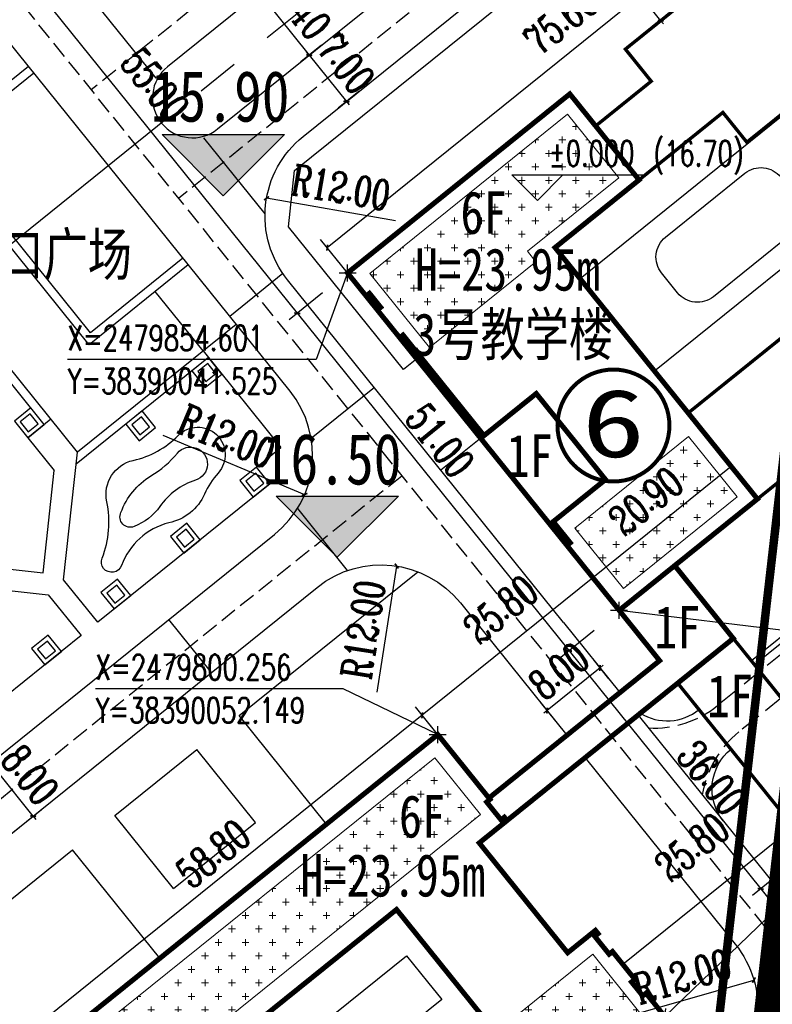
# Model space of a CAD drawing. Extents: x 38389316 to 38391210, y 2479116 to 2480544.
# Tile 21 of 68: x 38390003 to 38390092, y 2479768 to 2479884. Entities that reach past the tile are written whole.
import ezdxf
from ezdxf.enums import TextEntityAlignment as Align

# ---------------------------------------------------------------- set-up
doc = ezdxf.new("R2010")
doc.units = 0
doc.header["$LTSCALE"] = 2
for name, pattern in [('0', [0]), ('CENTER2', [1.125, 0.75, -0.125, 0.125, -0.125]), ('DASH', [0.35, 0.25, -0.1]), ('X2', [10, 8, -2])]:
    doc.linetypes.add(name, pattern=pattern)
doc.layers.get('0').update_dxf_attribs({"linetype": 'CONTINUOUS', "lineweight": 9})
doc.layers.get('Defpoints').update_dxf_attribs({"linetype": 'CONTINUOUS', "lineweight": 9})
for name, color, linetype in [('DIM_COOR', 3, 'CONTINUOUS'), ('DIM_ELEV', 3, 'CONTINUOUS'), ('DIM_SYMB', 3, 'CONTINUOUS'), ('hongxian', 1, 'CONTINUOUS'), ('PUB_TEXT', 7, 'CONTINUOUS'), ('u-road', 4, 'CONTINUOUS'), ('ZJ', 7, 'CONTINUOUS'), ('建筑占地', 3, 'CONTINUOUS'), ('建筑轮廓', 2, 'CONTINUOUS'), ('文字', 7, 'CONTINUOUS'), ('校内道路中线', 1, 'CONTINUOUS'), ('路中线', 7, 'CENTER2'), ('远期建筑', 141, 'CONTINUOUS'), ('远期红线', 30, 'CONTINUOUS'), ('道路', 33, 'CONTINUOUS')]:
    doc.layers.add(name, color=color, linetype=linetype)
for name, color, linetype, lineweight in [('尺寸标注', 7, 'CONTINUOUS', 9), ('屋顶绿化线', 126, 'CONTINUOUS', 9), ('建筑控制线', 6, '0', 9)]:
    doc.layers.add(name, color=color, linetype=linetype, lineweight=lineweight)
doc.styles.add('-宋体', font='txt', dxfattribs={"width": 0.8})
doc.styles.add('_TCH_DIM', font='SIMPLEX', dxfattribs={"bigfont": 'GBCBIG'})
doc.styles.add('_TCH_LABEL_T3', font='COMPLEX', dxfattribs={"width": 0.705882, "bigfont": 'GBCBIG'})
doc.styles.add('HZTXT', font='txt', dxfattribs={"width": 0.8})
doc.styles.add('中等线体', font='txt', dxfattribs={"width": 0.8})
doc.dimstyles.new('_TCH_ARCH_M_M&&1', dxfattribs={"dimtxt": 1.275, "dimasz": 0.5, "dimexe": 1.25, "dimexo": 1.5, "dimgap": 0.6125, "dimtad": 1, "dimzin": 1, "dimdsep": 46, "dimtxsty": '_TCH_LABEL_T3', "dimblk": 'ARCHTICK', "dimcen": 0.09, "dimclrt": 7, "dimazin": 2, "dimtfac": 1, "dimtix": 1, "dimtmove": 2, "dimatfit": 3, "dimfxl": 1, "dimtolj": 1, "dimtzin": 0, "dimarcsym": 0})

# ---------------------------------------------------------------- blocks, each defined once
blk = doc.blocks.new('hyvahavb')
at = {"layer": 'DIM_ELEV'}
blk.add_hatch(color=10, dxfattribs=at).paths.add_polyline_path([(-173.18, -4360.83), (-182.18, -4351.83), (-164.18, -4351.83)])
at = {"layer": 'DIM_ELEV', "color": 10}
for p, q in [((-173.18, -4360.83), (-182.18, -4351.83)), ((-182.18, -4351.83), (-164.18, -4351.83)), ((-173.18, -4360.83), (-164.18, -4351.83))]:
    blk.add_line(p, q, dxfattribs=at)
blk = doc.blocks.new('_ArchTick')
at = {"color": 0, "linetype": 'ByBlock', "const_width": 0.4}
blk.add_lwpolyline([(-0.5, -0.5), (0.5, 0.5)], dxfattribs=at)
blk = doc.blocks.new('*D106')
at = {"layer": 'Defpoints', "color": 0}
for p in [(38390079.14, 2479769.49), (38390091.45, 2479768.08), (38390091.03, 2479764.4)]:
    blk.add_point(p, dxfattribs=at)
at = {"layer": '尺寸标注', "color": 0, "lineweight": -2}
for p, q in [((38390078.97, 2479768), (38390078.58, 2479764.57)), ((38390091.28, 2479766.59), (38390090.88, 2479763.15)), ((38390078.72, 2479765.81), (38390091.03, 2479764.4))]:
    blk.add_line(p, q, dxfattribs=at)
at = {"layer": '尺寸标注', "color": 0, "lineweight": -2, "xscale": 0.5, "yscale": 0.5, "zscale": 0.5}
for p, rotation in [((38390078.72, 2479765.81), 173.4491516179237), ((38390091.03, 2479764.4), 353.4491516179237)]:
    blk.add_blockref('_ArchTick', p, dxfattribs=dict(at, rotation=rotation))
at = {"layer": '尺寸标注', "color": 7, "insert": (38390084.15, 2479762.42), "char_height": 3.5, "attachment_point": 5, "rotation": 353.4492, "style": '_TCH_LABEL_T3'}
blk.add_mtext('\\A1;12.39', dxfattribs=at)
blk = doc.blocks.new('*D120')
at = {"layer": 'Defpoints', "color": 0}
for p in [(38390053.65, 2479798.39), (38390004.52, 2479765.65), (38390007.85, 2479761.52)]:
    blk.add_point(p, dxfattribs=at)
at = {"layer": '尺寸标注', "color": 0, "lineweight": -2}
for p, q in [((38390052.71, 2479799.56), (38390049.54, 2479803.5)), ((38390050.32, 2479802.52), (38390004.52, 2479765.65)), ((38390006.91, 2479762.69), (38390003.74, 2479766.62))]:
    blk.add_line(p, q, dxfattribs=at)
at = {"layer": '尺寸标注', "color": 0, "lineweight": -2, "xscale": 0.5, "yscale": 0.5, "zscale": 0.5}
for p, rotation in [((38390050.32, 2479802.52), 38.83647059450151), ((38390004.52, 2479765.65), 218.8364705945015)]:
    blk.add_blockref('_ArchTick', p, dxfattribs=dict(at, rotation=rotation))
at = {"layer": '尺寸标注', "color": 7, "insert": (38390025.7, 2479786.23), "char_height": 3.5, "attachment_point": 5, "rotation": 38.8365, "style": '_TCH_LABEL_T3'}
blk.add_mtext('\\A1;58.80', dxfattribs=at)
blk = doc.blocks.new('JHAJAVHB')
at = {"layer": '道路', "flags": 128}
for points in [[(38389960.56, 2479918.96), (38389963.44, 2479921.28)], [(38389972.6, 2479909.91), (38389963.44, 2479921.28)], [(38389958.99, 2479920.91), (38389938.74, 2479904.61)], [(38389976.49, 2479913.05), (38389957.8, 2479898), (38389987.9, 2479860.61), (38390002.7, 2479872.52)], [(38389971.97, 2479910.69), (38389956.39, 2479898.15)], [(38389982.14, 2479906.04), (38389970.45, 2479896.63), (38389989.27, 2479873.26), (38390000.95, 2479882.67)], [(38389982.76, 2479905.26), (38389971.86, 2479896.48), (38389989.42, 2479874.67), (38390000.32, 2479883.45)], [(38389938.74, 2479904.61), (38389942.75, 2479899.62), (38389957.8, 2479898)], [(38389936.79, 2479903.04), (38389909.92, 2479881.4)], [(38389939.48, 2479887.19), (38389940.67, 2479898.22), (38389936.79, 2479903.04)], [(38389941.92, 2479886.44), (38389943.06, 2479897.07)], [(38389943.06, 2479897.07), (38389955.09, 2479895.77)], [(38389960.93, 2479894.1), (38389958.21, 2479891.91), (38389955.09, 2479895.77)], [(38389960.16, 2479893.47), (38389968.31, 2479883.35)]]:
    blk.add_lwpolyline(points, dxfattribs=at)
for points in [[(38389957.05, 2479919.34), (38389958.99, 2479920.91), (38389960.56, 2479918.96), (38389958.61, 2479917.4)], [(38389957.75, 2479919.27), (38389958.92, 2479920.21), (38389959.86, 2479919.04), (38389958.69, 2479918.1)], [(38389948.87, 2479912.76), (38389950.81, 2479914.33), (38389952.38, 2479912.38), (38389950.44, 2479910.81)], [(38389949.57, 2479912.68), (38389950.74, 2479913.62), (38389951.68, 2479912.45), (38389950.51, 2479911.51)], [(38389968.46, 2479911.07), (38389970.4, 2479912.64), (38389971.97, 2479910.69), (38389970.02, 2479909.12)], [(38389969.16, 2479910.99), (38389970.33, 2479911.93), (38389971.27, 2479910.77), (38389970.1, 2479909.83)], [(38389940.69, 2479906.17), (38389942.64, 2479907.74), (38389944.2, 2479905.79), (38389942.26, 2479904.23)], [(38389941.39, 2479906.1), (38389942.56, 2479907.04), (38389943.5, 2479905.87), (38389942.33, 2479904.93)], [(38389960.67, 2479904.8), (38389962.61, 2479906.37), (38389964.18, 2479904.42), (38389962.23, 2479902.85)], [(38389961.37, 2479904.72), (38389962.54, 2479905.66), (38389963.48, 2479904.49), (38389962.31, 2479903.55)], [(38389932.51, 2479899.59), (38389934.46, 2479901.16), (38389936.02, 2479899.21), (38389934.08, 2479897.64)], [(38389933.21, 2479899.51), (38389934.38, 2479900.45), (38389935.32, 2479899.29), (38389934.15, 2479898.34)], [(38389958.21, 2479891.91), (38389960.16, 2479893.47), (38389961.72, 2479891.53), (38389959.78, 2479889.96)], [(38389958.91, 2479891.83), (38389960.08, 2479892.77), (38389961.02, 2479891.6), (38389959.85, 2479890.66)]]:
    blk.add_lwpolyline(points, close=True, dxfattribs=at)
for points in [[(38389951.97, 2479910.27, -0.246135), (38389945.87, 2479905.92, 1.013305), (38389946.24, 2479903.49, -0.148515), (38389952.83, 2479902.62, 0.412318), (38389958.26, 2479904.63, -0.14601), (38389962.24, 2479909.15, 0.981014), (38389958.93, 2479914.7, -0.080319), (38389956.18, 2479913.67, 0.244611), (38389951.97, 2479910.27, 1.059944)], [(38389950.67, 2479906.38, 0.687953), (38389951.95, 2479904.52, 0.170837), (38389956.91, 2479907.05, -0.083376), (38389960.2, 2479909.52, 1.338387), (38389957.55, 2479912.28, -0.169886), (38389953.61, 2479908.85, 0.141642), (38389950.67, 2479906.38, 0.329473)]]:
    blk.add_lwpolyline(points, format="xyb", dxfattribs=at)
blk = doc.blocks.new('*D138')
at = {"layer": 'Defpoints', "color": 0}
for p in [(38390082.59, 2479836.92), (38390066.31, 2479823.81), (38390070.42, 2479818.7)]:
    blk.add_point(p, dxfattribs=at)
at = {"layer": '尺寸标注', "color": 0, "lineweight": -2}
for p, q in [((38390083.53, 2479835.75), (38390087.48, 2479830.84)), ((38390086.7, 2479831.81), (38390070.42, 2479818.7)), ((38390067.25, 2479822.64), (38390071.2, 2479817.73))]:
    blk.add_line(p, q, dxfattribs=at)
at = {"layer": '尺寸标注', "color": 0, "lineweight": -2, "xscale": 0.5, "yscale": 0.5, "zscale": 0.5}
for p, rotation in [((38390086.7, 2479831.81), 38.83647059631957), ((38390070.42, 2479818.7), 218.8364705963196)]:
    blk.add_blockref('_ArchTick', p, dxfattribs=dict(at, rotation=rotation))
at = {"layer": '尺寸标注', "color": 7, "insert": (38390076.66, 2479827.74), "char_height": 3.5, "attachment_point": 5, "rotation": 38.8365, "style": '_TCH_LABEL_T3'}
blk.add_mtext('\\A1;20.90', dxfattribs=at)
blk = doc.blocks.new('*D139')
at = {"layer": 'Defpoints', "color": 0}
for p in [(38390039.75, 2479853.18), (38390071.73, 2479813.45), (38390067.6, 2479810.12)]:
    blk.add_point(p, dxfattribs=at)
at = {"layer": '尺寸标注', "color": 0, "lineweight": -2}
for p, q in [((38390038.58, 2479852.24), (38390034.64, 2479849.07)), ((38390035.61, 2479849.85), (38390067.6, 2479810.12)), ((38390070.56, 2479812.51), (38390066.62, 2479809.34))]:
    blk.add_line(p, q, dxfattribs=at)
at = {"layer": '尺寸标注', "color": 0, "lineweight": -2, "xscale": 0.5, "yscale": 0.5, "zscale": 0.5}
for p, rotation in [((38390035.61, 2479849.85), 128.8364706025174), ((38390067.6, 2479810.12), 308.8364706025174)]:
    blk.add_blockref('_ArchTick', p, dxfattribs=dict(at, rotation=rotation))
at = {"layer": '尺寸标注', "color": 7, "insert": (38390052.4, 2479834.87), "char_height": 3.5, "attachment_point": 5, "rotation": 308.8365, "style": '_TCH_LABEL_T3'}
blk.add_mtext('\\A1;51.00', dxfattribs=at)
blk = doc.blocks.new('*D140')
at = {"layer": 'Defpoints', "color": 0}
for p in [(38390101.35, 2479900.85), (38390039.13, 2479857.57), (38390042.46, 2479853.44)]:
    blk.add_point(p, dxfattribs=at)
at = {"layer": '尺寸标注', "color": 0, "lineweight": -2}
for p, q in [((38390100.41, 2479902.01), (38390097.24, 2479905.95)), ((38390098.02, 2479904.98), (38390039.13, 2479857.57)), ((38390041.52, 2479854.6), (38390038.35, 2479858.54))]:
    blk.add_line(p, q, dxfattribs=at)
at = {"layer": '尺寸标注', "color": 0, "lineweight": -2, "xscale": 0.5, "yscale": 0.5, "zscale": 0.5}
for p, rotation in [((38390098.02, 2479904.98), 38.83647059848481), ((38390039.13, 2479857.57), 218.8364705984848)]:
    blk.add_blockref('_ArchTick', p, dxfattribs=dict(at, rotation=rotation))
at = {"layer": '尺寸标注', "color": 7, "insert": (38390066.64, 2479884.28), "char_height": 3.5, "attachment_point": 5, "rotation": 38.8365, "style": '_TCH_LABEL_T3'}
blk.add_mtext('\\A1;75.60', dxfattribs=at)
blk = doc.blocks.new('*D144')
at = {"layer": 'Defpoints', "color": 0}
for p in [(38390074.53, 2479813.6), (38390050.32, 2479802.52), (38390054.43, 2479797.42)]:
    blk.add_point(p, dxfattribs=at)
at = {"layer": '尺寸标注', "color": 0, "lineweight": -2}
for p, q in [((38390073.59, 2479814.77), (38390069.64, 2479819.68)), ((38390070.42, 2479818.7), (38390050.32, 2479802.52)), ((38390053.49, 2479798.59), (38390049.54, 2479803.5))]:
    blk.add_line(p, q, dxfattribs=at)
at = {"layer": '尺寸标注', "color": 0, "lineweight": -2, "xscale": 0.5, "yscale": 0.5, "zscale": 0.5}
for p, rotation in [((38390070.42, 2479818.7), 38.83647067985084), ((38390050.32, 2479802.52), 218.8364706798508)]:
    blk.add_blockref('_ArchTick', p, dxfattribs=dict(at, rotation=rotation))
at = {"layer": '尺寸标注', "color": 7, "insert": (38390059.57, 2479814.98), "char_height": 3.5, "attachment_point": 5, "rotation": 38.8365, "style": '_TCH_LABEL_T3'}
blk.add_mtext('\\A1;25.80', dxfattribs=at)
blk = doc.blocks.new('*D145')
at = {"layer": 'Defpoints', "color": 0}
for p in [(38390005.26, 2479896.02), (38390039.75, 2479853.18), (38390035.61, 2479849.85)]:
    blk.add_point(p, dxfattribs=at)
at = {"layer": '尺寸标注', "color": 0, "lineweight": -2}
for p, q in [((38390004.09, 2479895.08), (38390000.15, 2479891.91)), ((38390001.12, 2479892.69), (38390035.61, 2479849.85)), ((38390038.58, 2479852.24), (38390034.64, 2479849.07))]:
    blk.add_line(p, q, dxfattribs=at)
at = {"layer": '尺寸标注', "color": 0, "lineweight": -2, "xscale": 0.5, "yscale": 0.5, "zscale": 0.5}
for p, rotation in [((38390001.12, 2479892.69), 128.8364706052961), ((38390035.61, 2479849.85), 308.8364706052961)]:
    blk.add_blockref('_ArchTick', p, dxfattribs=dict(at, rotation=rotation))
at = {"layer": '尺寸标注', "color": 7, "insert": (38390018.85, 2479876.74), "char_height": 3.5, "attachment_point": 5, "rotation": 308.8365, "style": '_TCH_LABEL_T3'}
blk.add_mtext('\\A1;55.00', dxfattribs=at)
blk = doc.blocks.new('A$C48F207B0')
at = {"layer": '建筑轮廓', "const_width": 600, "flags": 128}
for points in [[(0, 42600), (0, 39100), (500, 39100), (500, 37000), (0, 37000), (0, 32800), (500, 32800), (500, 30100), (0, 30100), (0, 29600), (4200, 29600), (4200, 13000), (0, 13000), (0, 12500), (500, 12500), (500, 9800), (0, 9800), (0, 0), (25300, 0), (33500, 0), (33500, 0), (33500, 0), (58800, 0), (58800, 3500), (58300, 3500), (58300, 5600), (58800, 5600), (58800, 9800), (58300, 9800), (58300, 12500), (58800, 12500), (58800, 13000), (54600, 13000), (54600, 29600), (58800, 29600), (58800, 30100), (58300, 30100), (58300, 32800), (58800, 32800), (58800, 42600)], [(42100, 29600), (42099, 13000), (16700, 13000), (16700, 29600), (42100, 29600), (42100, 29600)]]:
    blk.add_lwpolyline(points, close=True, dxfattribs=at)
blk = doc.blocks.new('*D160')
at = {"layer": 'Defpoints', "color": 0}
for p in [(38390047.31, 2479820.09), (38390045.47, 2479808.23)]:
    blk.add_point(p, dxfattribs=at)
at = {"layer": '尺寸标注', "color": 0, "lineweight": -2}
blk.add_line((38390045.01, 2479805.26), (38390047.31, 2479820.09), dxfattribs=at)
at = {"layer": '尺寸标注', "color": 0, "lineweight": -2, "xscale": 0.5, "yscale": 0.5, "zscale": 0.5, "rotation": 81.14723574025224}
blk.add_blockref('_ArchTick', (38390047.31, 2479820.09), dxfattribs=at)
at = {"layer": '尺寸标注', "color": 7, "insert": (38390043.37, 2479812.6), "char_height": 3.5, "attachment_point": 5, "rotation": 81.1472, "style": '_TCH_LABEL_T3'}
blk.add_mtext('\\A1;R12.00', dxfattribs=at)
blk = doc.blocks.new('*D161')
at = {"layer": 'Defpoints', "color": 0}
for p in [(38390025.4, 2479833.16), (38390036.47, 2479828.52)]:
    blk.add_point(p, dxfattribs=at)
at = {"layer": '尺寸标注', "color": 0, "lineweight": -2}
blk.add_line((38390019.78, 2479835.52), (38390036.47, 2479828.52), dxfattribs=at)
at = {"layer": '尺寸标注', "color": 0, "lineweight": -2, "xscale": 0.5, "yscale": 0.5, "zscale": 0.5, "rotation": 337.2682702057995}
blk.add_blockref('_ArchTick', (38390036.47, 2479828.52), dxfattribs=at)
at = {"layer": '尺寸标注', "color": 7, "insert": (38390027.3, 2479835.35), "char_height": 3.5, "attachment_point": 5, "rotation": 337.2683, "style": '_TCH_LABEL_T3'}
blk.add_mtext('\\A1;R12.00', dxfattribs=at)
blk = doc.blocks.new('*D162')
at = {"layer": 'Defpoints', "color": 0}
for p in [(38390031.99, 2479863.39), (38390043.81, 2479861.33)]:
    blk.add_point(p, dxfattribs=at)
at = {"layer": '尺寸标注', "color": 0, "lineweight": -2}
blk.add_line((38390047.16, 2479860.74), (38390031.99, 2479863.39), dxfattribs=at)
at = {"layer": '尺寸标注', "color": 0, "lineweight": -2, "xscale": 0.5, "yscale": 0.5, "zscale": 0.5, "rotation": 170.0913450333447}
blk.add_blockref('_ArchTick', (38390031.99, 2479863.39), dxfattribs=at)
at = {"layer": '尺寸标注', "color": 7, "insert": (38390040.74, 2479864.65), "char_height": 3.5, "attachment_point": 5, "rotation": 350.0913, "style": '_TCH_LABEL_T3'}
blk.add_mtext('\\A1;R12.00', dxfattribs=at)
blk = doc.blocks.new('*D174')
at = {"layer": 'Defpoints', "color": 0}
for p in [(38390073.22, 2479805.66), (38390065.02, 2479803.08), (38390066.98, 2479800.64)]:
    blk.add_point(p, dxfattribs=at)
at = {"layer": '尺寸标注', "color": 0, "lineweight": -2}
for p, q in [((38390072.28, 2479806.83), (38390070.47, 2479809.08)), ((38390071.25, 2479808.1), (38390065.02, 2479803.08)), ((38390071.25, 2479808.1), (38390071.64, 2479808.42)), ((38390066.04, 2479801.81), (38390064.24, 2479804.05)), ((38390065.02, 2479803.08), (38390064.63, 2479802.77))]:
    blk.add_line(p, q, dxfattribs=at)
at = {"layer": '尺寸标注', "color": 0, "lineweight": -2, "xscale": 0.5, "yscale": 0.5, "zscale": 0.5}
for p, rotation in [((38390071.25, 2479808.1), 218.8454142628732), ((38390065.02, 2479803.08), 38.84541426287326)]:
    blk.add_blockref('_ArchTick', p, dxfattribs=dict(at, rotation=rotation))
at = {"layer": '尺寸标注', "color": 7, "insert": (38390066.41, 2479807.73), "char_height": 3.5, "attachment_point": 5, "rotation": 38.8454, "style": '_TCH_LABEL_T3'}
blk.add_mtext('\\A1;8.00', dxfattribs=at)
blk = doc.blocks.new('*D175')
at = {"layer": 'Defpoints', "color": 0}
for p in [(38389999.49, 2479796.89), (38389994.05, 2479792.51), (38389999.06, 2479786.28)]:
    blk.add_point(p, dxfattribs=at)
at = {"layer": '尺寸标注', "color": 0, "lineweight": -2}
for p, q in [((38389995.22, 2479793.45), (38390000.47, 2479797.68)), ((38389999.49, 2479796.89), (38389999.18, 2479797.28)), ((38390004.51, 2479790.66), (38389999.49, 2479796.89)), ((38390000.23, 2479787.22), (38390005.48, 2479791.44)), ((38390004.51, 2479790.66), (38390004.82, 2479790.27))]:
    blk.add_line(p, q, dxfattribs=at)
at = {"layer": '尺寸标注', "color": 0, "lineweight": -2, "xscale": 0.5, "yscale": 0.5, "zscale": 0.5}
for p, rotation in [((38389999.49, 2479796.89), 308.836470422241), ((38390004.51, 2479790.66), 128.836470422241)]:
    blk.add_blockref('_ArchTick', p, dxfattribs=dict(at, rotation=rotation))
at = {"layer": '尺寸标注', "color": 7, "insert": (38390004.14, 2479795.5), "char_height": 3.5, "attachment_point": 5, "rotation": 308.8365, "style": '_TCH_LABEL_T3'}
blk.add_mtext('\\A1;8.00', dxfattribs=at)
blk = doc.blocks.new('*D196')
at = {"layer": 'Defpoints', "color": 0}
for p in [(38390033.74, 2479889.68), (38390039.63, 2479882.35), (38390037.01, 2479880.25)]:
    blk.add_point(p, dxfattribs=at)
at = {"layer": '尺寸标注', "color": 0, "lineweight": -2}
for p, q in [((38390032.57, 2479888.74), (38390030.14, 2479886.79)), ((38390031.12, 2479887.57), (38390030.8, 2479887.96)), ((38390031.12, 2479887.57), (38390037.01, 2479880.25)), ((38390038.46, 2479881.41), (38390036.04, 2479879.46)), ((38390037.01, 2479880.25), (38390037.32, 2479879.86))]:
    blk.add_line(p, q, dxfattribs=at)
at = {"layer": '尺寸标注', "color": 0, "lineweight": -2, "xscale": 0.5, "yscale": 0.5, "zscale": 0.5}
for p, rotation in [((38390031.12, 2479887.57), 308.8227057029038), ((38390037.01, 2479880.25), 128.8227057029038)]:
    blk.add_blockref('_ArchTick', p, dxfattribs=dict(at, rotation=rotation))
at = {"layer": '尺寸标注', "color": 7, "insert": (38390036.21, 2479885.63), "char_height": 3.5, "attachment_point": 5, "rotation": 308.8227, "style": '_TCH_LABEL_T3'}
blk.add_mtext('\\A1;9.40', dxfattribs=at)
blk = doc.blocks.new('*D197')
at = {"layer": 'Defpoints', "color": 0}
for p in [(38390039.63, 2479882.35), (38390044.02, 2479876.9), (38390041.4, 2479874.79)]:
    blk.add_point(p, dxfattribs=at)
at = {"layer": '尺寸标注', "color": 0, "lineweight": -2}
for p, q in [((38390038.46, 2479881.41), (38390036.04, 2479879.46)), ((38390037.01, 2479880.25), (38390036.7, 2479880.64)), ((38390037.01, 2479880.25), (38390041.4, 2479874.79)), ((38390042.85, 2479875.96), (38390040.43, 2479874.01)), ((38390041.4, 2479874.79), (38390041.71, 2479874.4))]:
    blk.add_line(p, q, dxfattribs=at)
at = {"layer": '尺寸标注', "color": 0, "lineweight": -2, "xscale": 0.5, "yscale": 0.5, "zscale": 0.5}
for p, rotation in [((38390037.01, 2479880.25), 308.8227057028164), ((38390041.4, 2479874.79), 128.8227057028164)]:
    blk.add_blockref('_ArchTick', p, dxfattribs=dict(at, rotation=rotation))
at = {"layer": '尺寸标注', "color": 7, "insert": (38390041.35, 2479879.24), "char_height": 3.5, "attachment_point": 5, "rotation": 308.8227, "style": '_TCH_LABEL_T3'}
blk.add_mtext('\\A1;7.00', dxfattribs=at)
blk = doc.blocks.new('*D244')
at = {"layer": 'Defpoints', "color": 0}
for p in [(38390076.78, 2479895.19), (38390072.45, 2479891.7), (38390082.74, 2479887.79)]:
    blk.add_point(p, dxfattribs=at)
at = {"layer": '尺寸标注', "color": 0, "lineweight": -2}
for p, q in [((38390075.61, 2479894.25), (38390071.47, 2479890.92)), ((38390072.45, 2479891.7), (38390072.13, 2479892.09)), ((38390078.41, 2479884.3), (38390072.45, 2479891.7)), ((38390081.57, 2479886.85), (38390077.43, 2479883.52)), ((38390078.41, 2479884.3), (38390078.72, 2479883.91))]:
    blk.add_line(p, q, dxfattribs=at)
at = {"layer": '尺寸标注', "color": 0, "lineweight": -2, "xscale": 0.5, "yscale": 0.5, "zscale": 0.5}
for p, rotation in [((38390072.45, 2479891.7), 308.8372695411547), ((38390078.41, 2479884.3), 128.8372695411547)]:
    blk.add_blockref('_ArchTick', p, dxfattribs=dict(at, rotation=rotation))
at = {"layer": '尺寸标注', "color": 7, "insert": (38390077.57, 2479889.73), "char_height": 3.5, "attachment_point": 5, "rotation": 308.8373, "style": '_TCH_LABEL_T3'}
blk.add_mtext('\\A1;9.50', dxfattribs=at)
blk = doc.blocks.new('*D245')
at = {"layer": 'Defpoints', "color": 0}
for p in [(38390071.73, 2479813.45), (38390094.3, 2479785.41), (38390090.17, 2479782.08)]:
    blk.add_point(p, dxfattribs=at)
at = {"layer": '尺寸标注', "color": 0, "lineweight": -2}
for p, q in [((38390070.56, 2479812.51), (38390066.62, 2479809.34)), ((38390067.6, 2479810.12), (38390090.17, 2479782.08)), ((38390093.13, 2479784.47), (38390089.2, 2479781.3))]:
    blk.add_line(p, q, dxfattribs=at)
at = {"layer": '尺寸标注', "color": 0, "lineweight": -2, "xscale": 0.5, "yscale": 0.5, "zscale": 0.5}
for p, rotation in [((38390067.6, 2479810.12), 128.836470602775), ((38390090.17, 2479782.08), 308.836470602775)]:
    blk.add_blockref('_ArchTick', p, dxfattribs=dict(at, rotation=rotation))
at = {"layer": '尺寸标注', "color": 7, "insert": (38390084.38, 2479795.15), "char_height": 3.5, "attachment_point": 5, "rotation": 308.8365, "style": '_TCH_LABEL_T3'}
blk.add_mtext('\\A1;36.00', dxfattribs=at)
blk = doc.blocks.new('*D246')
at = {"layer": 'Defpoints', "color": 0}
for p in [(38390094.3, 2479785.41), (38390126.29, 2479745.68), (38390122.15, 2479742.35)]:
    blk.add_point(p, dxfattribs=at)
at = {"layer": '尺寸标注', "color": 0, "lineweight": -2}
for p, q in [((38390093.13, 2479784.47), (38390089.2, 2479781.3)), ((38390090.17, 2479782.08), (38390122.15, 2479742.35)), ((38390125.12, 2479744.74), (38390121.18, 2479741.57))]:
    blk.add_line(p, q, dxfattribs=at)
at = {"layer": '尺寸标注', "color": 0, "lineweight": -2, "xscale": 0.5, "yscale": 0.5, "zscale": 0.5}
for p, rotation in [((38390090.17, 2479782.08), 128.8364706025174), ((38390122.15, 2479742.35), 308.8364706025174)]:
    blk.add_blockref('_ArchTick', p, dxfattribs=dict(at, rotation=rotation))
at = {"layer": '尺寸标注', "color": 7, "insert": (38390106.95, 2479767.1), "char_height": 3.5, "attachment_point": 5, "rotation": 308.8365, "style": '_TCH_LABEL_T3'}
blk.add_mtext('\\A1;51.00', dxfattribs=at)
blk = doc.blocks.new('*D248')
at = {"layer": 'Defpoints', "color": 0}
for p in [(38390089.37, 2479771.35), (38390077.83, 2479768.04)]:
    blk.add_point(p, dxfattribs=at)
at = {"layer": '尺寸标注', "color": 0, "lineweight": -2}
blk.add_line((38390074.95, 2479767.21), (38390089.37, 2479771.35), dxfattribs=at)
at = {"layer": '尺寸标注', "color": 0, "lineweight": -2, "xscale": 0.5, "yscale": 0.5, "zscale": 0.5, "rotation": 15.98729036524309}
blk.add_blockref('_ArchTick', (38390089.37, 2479771.35), dxfattribs=at)
at = {"layer": '尺寸标注', "color": 7, "insert": (38390080.92, 2479771.79), "char_height": 3.5, "attachment_point": 5, "rotation": 15.9873, "style": '_TCH_LABEL_T3'}
blk.add_mtext('\\A1;R12.00', dxfattribs=at)
blk = doc.blocks.new('*D250')
at = {"layer": 'Defpoints', "color": 0}
for p in [(38390097.06, 2479785.62), (38390073.94, 2479773.19), (38390076.96, 2479769.44)]:
    blk.add_point(p, dxfattribs=at)
at = {"layer": '尺寸标注', "color": 0, "lineweight": -2}
for p, q in [((38390096.12, 2479786.79), (38390093.25, 2479790.34)), ((38390094.04, 2479789.36), (38390073.94, 2479773.19)), ((38390076.02, 2479770.61), (38390073.16, 2479774.16))]:
    blk.add_line(p, q, dxfattribs=at)
at = {"layer": '尺寸标注', "color": 0, "lineweight": -2, "xscale": 0.5, "yscale": 0.5, "zscale": 0.5}
for p, rotation in [((38390094.04, 2479789.36), 38.83647067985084), ((38390073.94, 2479773.19), 218.8364706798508)]:
    blk.add_blockref('_ArchTick', p, dxfattribs=dict(at, rotation=rotation))
at = {"layer": '尺寸标注', "color": 7, "insert": (38390082.1, 2479787), "char_height": 3.5, "attachment_point": 5, "rotation": 38.8365, "style": '_TCH_LABEL_T3'}
blk.add_mtext('\\A1;25.80', dxfattribs=at)
blk = doc.blocks.new('A$C643E72AF')
at = {"layer": '屋顶绿化线'}
h = blk.add_hatch(dxfattribs=at)
h.set_pattern_fill('CROSS', color=256, scale=1000, angle=-38.83647, style=0)
h.set_pattern_definition([(321.163533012, (-31458536388.4, 22142818112), (2232.086439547, 241.04486386), [793.75, -2381.25]), (51.163533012, (-31458536328.1, 22142817554), (-241.04486386, 2232.086439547), [793.75, -2381.25])])
h.paths.add_polyline_path([(52200, 9100), (52200, 0), (20800, 0), (20800, 9100)])
h.paths.add_polyline_path([(0, 38800), (0, 30200), (2300, 30200), (2300, 16400), (10700, 16400), (10700, 30200), (52200, 30200), (52200, 38800)])
for points in [[(0, 38800), (0, 30200), (2300, 30200), (2300, 16400), (10700, 16400), (10700, 30200), (52200, 30200), (52200, 38800)], [(52200, 9100), (52200, 0), (20800, 0), (20800, 9100)]]:
    blk.add_lwpolyline(points, close=True, dxfattribs=at)

msp = doc.modelspace()

# ---------------------------------------------------------------- hatches: boundary and pattern name
at = {"layer": '屋顶绿化线'}
h = msp.add_hatch(dxfattribs=at)
h.set_pattern_fill('CROSS', color=256, style=0)
h.set_pattern_definition([(0, (0, 0), (1.5875, 1.5875), [0.79375, -2.38125]), (90, (0.3969, -0.3969), (-1.5875, 1.5875), [0.79375, -2.38125])])
h.paths.add_polyline_path([(38390067.435, 2479873.286), (38390073.456, 2479865.808), (38390062.706, 2479857.154), (38390063.71, 2479855.908), (38390051.169, 2479845.811), (38390044.145, 2479854.535)])
h.paths.add_polyline_path([(38390073.996, 2479817.458), (38390087.393, 2479828.245), (38390081.687, 2479835.333), (38390068.289, 2479824.546)])

# ---------------------------------------------------------------- linework, layer by layer
at = {"layer": 'DIM_COOR', "color": 3}
for p, q in [((38390041.525, 2479853.601), (38390041.525, 2479855.601)), ((38390041.525, 2479854.601), (38390037.823, 2479844.404)), ((38390040.525, 2479854.601), (38390042.525, 2479854.601)), ((38390037.823, 2479844.404), (38390008.563, 2479844.404)), ((38390073.504, 2479813.88), (38390073.504, 2479815.88)), ((38390072.504, 2479814.88), (38390074.504, 2479814.88)), ((38390073.504, 2479814.88), (38390099.819, 2479811.72)), ((38390041.017, 2479805.641), (38390011.867, 2479805.641)), ((38390052.149, 2479800.256), (38390041.017, 2479805.641)), ((38390052.149, 2479799.256), (38390052.149, 2479801.256)), ((38390051.149, 2479800.256), (38390053.149, 2479800.256)), ((38390078.864, 2479767.073), (38390099.26, 2479786.707))]:
    msp.add_line(p, q, dxfattribs=at)
at = {"layer": 'DIM_ELEV', "color": 3}
for p, q in [((38390063.882, 2479863.14), (38390060.882, 2479866.14)), ((38390060.882, 2479866.14), (38390076.532, 2479866.14)), ((38390063.882, 2479863.14), (38390066.882, 2479866.14))]:
    msp.add_line(p, q, dxfattribs=at)
at = {"layer": 'DIM_SYMB', "color": 3}
msp.add_lwpolyline([(38390024.74, 2479876.4, 0, 0, 0), (38390064.08, 2479908.071, 0, 0.933, 0), (38390061.353, 2479905.876, 0, 0, 0)], format="xyseb", dxfattribs=at)
at = {"layer": 'hongxian', "linetype": 'CENTER2', "ltscale": 10, "const_width": 4, "flags": 128}
msp.add_lwpolyline([(38389895.821, 2480028.193), (38389931.464, 2480063.836), (38389967.107, 2480099.478), (38390034.514, 2480012.704), (38390085.513, 2479951.337), (38390109.125, 2479922.008), (38390099.174, 2479835.353), (38390090.018, 2479755.614), (38390089.574, 2479753.321), (38390087.685, 2479746.141), (38390087.168, 2479744.568), (38390086.821, 2479743.508), (38390085.995, 2479741.198), (38390084.384, 2479737.279), (38390082.352, 2479732.869), (38390079.285, 2479727.323), (38390075.397, 2479721.295), (38390071.094, 2479715.722), (38390066.159, 2479710.286), (38390059.432, 2479704.206), (38390057.516, 2479702.804), (38390006.515, 2479673.75), (38389771.971, 2479540.139), (38389769.573, 2479540.772), (38389767.541, 2479540.37), (38389758.715, 2479556.815), (38389776.68, 2479567.049), (38389761.772, 2479593.219), (38389796.421, 2479704.964), (38389796.94, 2479706.639), (38389842.037, 2479730.453), (38389853.283, 2479766.864), (38389829.5, 2479811.903), (38389838.213, 2479840.143), (38389838.15, 2479841.287), (38389843.69, 2479859.24), (38389845.083, 2479858.07), (38389849.696, 2479873.099), (38389860.511, 2479908.069), (38389859.262, 2479908.421), (38389858.906, 2479908.553), (38389859.977, 2479912.025), (38389862.629, 2479920.62)], close=True, dxfattribs=at)
at = {"layer": 'u-road', "flags": 128}
for points in [[(38389930.18, 2479741.089), (38390032.929, 2479823.81, 0.4142135), (38390034.751, 2479840.683), (38389968.028, 2479923.562, 0.4142136), (38389951.156, 2479925.384), (38389860.642, 2479852.516, 0.4142187), (38389859.731, 2479844.079), (38389866.128, 2479836.133)], [(38390066.945, 2479813.451), (38390034.461, 2479853.8, -0.4142136), (38390036.283, 2479870.673), (38390074.143, 2479901.152)], [(38390075.725, 2479802.546), (38390123.384, 2479743.347, 0.4142177), (38390140.256, 2479741.525), (38390188.24, 2479780.156, 0.4142102), (38390190.062, 2479797.028), (38390120.203, 2479883.802)], [(38390001.93, 2479747.501), (38389989.388, 2479763.08, -0.4142131), (38389991.21, 2479779.953), (38390037.942, 2479817.575, -0.4141678), (38390054.813, 2479815.755), (38390060.711, 2479808.432)], [(38390069.492, 2479797.528), (38390087.178, 2479775.567, -0.4142585), (38390085.357, 2479758.693), (38390038.618, 2479721.065, -0.4142148), (38390021.746, 2479722.887), (38390004.062, 2479744.853)]]:
    msp.add_lwpolyline(points, format="xyb", dxfattribs=at)
msp.add_lwpolyline([(38390052.07, 2479892.369), (38390052.07, 2479892.369, 0.4142017), (38390052.784, 2479898.978), (38390052.784, 2479898.978, 0.4142136), (38390046.176, 2479899.692), (38390046.176, 2479899.692), (38390020.312, 2479878.87, 0.4142699), (38390019.599, 2479872.261), (38390019.599, 2479872.261, 0.4141453), (38390026.207, 2479871.548)], format="xyb", close=True, dxfattribs=at)
for points in [[(38390011.75, 2479886.476), (38390018.964, 2479877.515)], [(38390031.811, 2479861.558), (38390024.596, 2479870.52)], [(38390033.923, 2479854.523), (38390027.665, 2479849.485)], [(38390044.683, 2479841.104), (38390037.244, 2479835.114)], [(38390035.615, 2479826.854), (38390041.488, 2479819.549)], [(38390020.46, 2479813.785), (38390025.472, 2479807.55)], [(38390066.945, 2479813.451), (38390073.593, 2479805.194)], [(38390060.711, 2479808.432), (38390067.359, 2479800.176)]]:
    msp.add_lwpolyline(points, dxfattribs=at)
at = {"layer": 'ZJ', "color": 3, "linetype": 'Continuous', "const_width": 0.471}
msp.add_lwpolyline([(38390079.421, 2479836.638, 1), (38390066.244, 2479836.638, 1)], format="xyb", close=True, dxfattribs=at)
at = {"layer": '屋顶绿化线'}
for points in [[(38390067.435, 2479873.286), (38390073.456, 2479865.808), (38390062.706, 2479857.154), (38390063.71, 2479855.908), (38390051.169, 2479845.811), (38390044.145, 2479854.535)], [(38390073.996, 2479817.458), (38390087.393, 2479828.245), (38390081.687, 2479835.333), (38390068.289, 2479824.546)]]:
    msp.add_lwpolyline(points, close=True, dxfattribs=at)
at = {"layer": '建筑占地', "color": 6, "flags": 128}
for points in [[(38390067.694, 2479875.676), (38390041.525, 2479854.601), (38390078.266, 2479808.956), (38390058.169, 2479792.777), (38390058.295, 2479792.622), (38390057.905, 2479792.309), (38390059.599, 2479790.205), (38390059.988, 2479790.519), (38390060.302, 2479790.129), (38390086.941, 2479811.575), (38390080.043, 2479820.144), (38390089.784, 2479827.986), (38390065.954, 2479857.586), (38390075.846, 2479865.55)], [(38390047.293, 2479779.657), (38390057.702, 2479766.727), (38390037.918, 2479750.799), (38390027.508, 2479763.729), (38390047.293, 2479779.657), (38390047.293, 2479779.657)]]:
    msp.add_lwpolyline(points, close=True, dxfattribs=at)
msp.add_lwpolyline([(38390078.864, 2479767.073), (38390076.669, 2479769.799), (38390076.279, 2479769.486), (38390074.962, 2479771.121), (38390075.352, 2479771.435), (38390072.718, 2479774.707), (38390072.329, 2479774.393), (38390070.635, 2479776.496), (38390071.025, 2479776.81), (38390070.711, 2479777.199), (38390067.44, 2479774.565), (38390057.03, 2479787.496), (38390060.302, 2479790.13), (38390059.988, 2479790.519), (38390059.599, 2479790.205), (38390057.905, 2479792.309), (38390058.295, 2479792.622), (38390052.149, 2479800.256), (38390006.348, 2479763.382)], dxfattribs=at)
at = {"layer": '建筑控制线', "linetype": 'X2', "const_width": 1, "flags": 128}
msp.add_lwpolyline([(38390101.436, 2479907.64), (38390093.2, 2479835.926), (38390093.199, 2479835.913), (38390084.084, 2479756.528), (38390083.721, 2479754.656), (38390081.928, 2479747.841), (38390081.531, 2479746.63), (38390081.526, 2479746.618), (38390081.144, 2479745.452), (38390080.392, 2479743.35), (38390078.882, 2479739.676), (38390076.995, 2479735.58), (38390074.133, 2479730.404), (38390070.493, 2479724.761), (38390066.491, 2479719.578), (38390061.916, 2479714.539), (38390055.639, 2479708.865), (38390054.249, 2479707.848), (38390027.126, 2479692.397), (38390027.105, 2479692.384), (38389771.132, 2479546.566), (38389771.008, 2479546.599), (38389766.768, 2479554.497), (38389784.863, 2479564.805), (38389768.274, 2479593.928), (38389801.936, 2479702.492), (38389847.036, 2479726.308), (38389859.749, 2479767.468), (38389835.966, 2479812.508), (38389844.445, 2479839.99)], dxfattribs=at)
at = {"layer": '建筑轮廓', "const_width": 0.6, "flags": 128}
for points in [[(38390067.694, 2479875.676), (38390075.846, 2479865.55), (38390065.954, 2479857.586), (38390089.784, 2479827.986), (38390073.504, 2479814.88), (38390067.358, 2479822.513), (38390067.748, 2479822.827), (38390066.055, 2479824.93), (38390065.665, 2479824.616), (38390065.352, 2479825.006), (38390071.895, 2479830.274), (38390063.742, 2479840.4), (38390057.199, 2479835.132), (38390056.823, 2479835.599), (38390057.212, 2479835.913), (38390048.057, 2479847.285), (38390047.667, 2479846.972), (38390045.033, 2479850.243), (38390045.423, 2479850.557), (38390044.106, 2479852.193), (38390043.716, 2479851.879), (38390041.521, 2479854.605)], [(38390067.694, 2479875.676), (38390041.525, 2479854.601), (38390073.504, 2479814.88), (38390089.784, 2479827.986), (38390065.954, 2479857.586), (38390075.846, 2479865.55)]]:
    msp.add_lwpolyline(points, close=True, dxfattribs=at)
msp.add_lwpolyline([(38390058.169, 2479792.777), (38390078.266, 2479808.956), (38390073.504, 2479814.88), (38390080.043, 2479820.144), (38390086.941, 2479811.575), (38390060.301, 2479790.129)], dxfattribs=at)
at = {"layer": '校内道路中线', "color": 10, "linetype": 'DASH', "ltscale": 4, "flags": 128}
msp.add_lwpolyline([(38389986.989, 2480073.883), (38389917.636, 2480018.047, 0.4142106), (38389915.207, 2479995.551), (38390117.867, 2479743.822)], format="xyb", dxfattribs=at)
for points in [[(38390092.761, 2479941.689), (38390011.341, 2479876.14)], [(38390103.324, 2479929.139), (38390021.626, 2479863.366)], [(38389908.938, 2479718.854), (38390047.901, 2479830.729)]]:
    msp.add_lwpolyline(points, dxfattribs=at)
at = {"layer": '路中线', "color": 8, "ltscale": 20, "flags": 128}
msp.add_lwpolyline([(38389856.807, 2479741.203), (38390378.674, 2480161.342)], dxfattribs=at)
at = {"layer": '远期建筑', "ltscale": 5, "const_width": 0.4, "flags": 128}
for points in [[(38390074.237, 2479880.944), (38390077.278, 2479877.166), (38390070.735, 2479871.898), (38390075.846, 2479865.55), (38390085.715, 2479873.496), (38390088.537, 2479869.99), (38390095.103, 2479875.277), (38390107.959, 2479859.309), (38390081.631, 2479838.113), (38390089.784, 2479827.986), (38390099.676, 2479835.951), (38390096.635, 2479839.729), (38390103.178, 2479844.996), (38390106.219, 2479841.218), (38390132.391, 2479862.289), (38390100.409, 2479902.015)], [(38390080.398, 2479806.308), (38390086.941, 2479811.575), (38390102.619, 2479792.103), (38390096.076, 2479786.835)]]:
    msp.add_lwpolyline(points, close=True, dxfattribs=at)
for points in [[(38390100.409, 2479902.015), (38390074.237, 2479880.944), (38390077.278, 2479877.166), (38390077.278, 2479877.166), (38390070.735, 2479871.898), (38390075.846, 2479865.55), (38390085.715, 2479873.496), (38390088.537, 2479869.99), (38390095.103, 2479875.277)], [(38390107.959, 2479859.309), (38390081.631, 2479838.113), (38390089.784, 2479827.986), (38390099.676, 2479835.951)]]:
    msp.add_lwpolyline(points, dxfattribs=at)
at = {"layer": '远期红线', "color": 222, "linetype": 'CENTER2', "ltscale": 10, "const_width": 2.5, "flags": 128}
msp.add_lwpolyline([(38390264.901, 2479729.581), (38390109.646, 2479922.427), (38390109.23, 2479922.925), (38390099.174, 2479835.353), (38390090.018, 2479755.614), (38390089.574, 2479753.321), (38390087.685, 2479746.141), (38390087.168, 2479744.568), (38390086.338, 2479742.032), (38390084.384, 2479737.279), (38390082.352, 2479732.869), (38390079.285, 2479727.323), (38390075.397, 2479721.295), (38390071.094, 2479715.722), (38390066.159, 2479710.286), (38390059.432, 2479704.206), (38390057.516, 2479702.804), (38390006.515, 2479673.75), (38389912.681, 2479620.301), (38389905.628, 2479616.284), (38389980.759, 2479522.963), (38390013.389, 2479482.431), (38390025.589, 2479495.179)], close=True, dxfattribs=at)
at = {"layer": '道路', "flags": 128}
for points in [[(38390048.116, 2479843.218), (38390034.571, 2479860.042), (38390035.286, 2479866.66), (38390075.711, 2479899.205)], [(38390095.229, 2479875.121), (38390068.901, 2479853.925)], [(38390104.008, 2479864.216), (38390077.681, 2479843.02)], [(38390024.523, 2479845.414), (38390018.879, 2479852.425)], [(38390049.677, 2479844.475), (38390048.116, 2479843.218)], [(38390057.202, 2479835.128), (38390052.527, 2479831.364)], [(38390028.778, 2479802.495), (38390049.8, 2479819.419)], [(38390039.063, 2479789.72), (38390028.778, 2479802.495)], [(38390014.134, 2479790.706), (38390023.793, 2479798.482)], [(38390030.692, 2479789.913), (38390023.793, 2479798.482)], [(38390021.032, 2479782.138), (38390014.134, 2479790.706)], [(38390021.032, 2479782.138), (38390030.692, 2479789.913)], [(38389986.878, 2479768.762), (38390009.149, 2479786.692)], [(38390019.434, 2479773.918), (38390009.149, 2479786.692)]]:
    msp.add_lwpolyline(points, dxfattribs=at)
for points in [[(38390093.95, 2479859.328), (38390084.603, 2479851.803, -0.4142136), (38390080.385, 2479852.258), (38390078.504, 2479854.595, -0.4142136), (38390078.959, 2479858.813), (38390088.306, 2479866.338, -0.4142136), (38390092.524, 2479865.883), (38390094.406, 2479863.546, -0.4142136), (38390093.95, 2479859.328), (38390093.95, 2479859.328)], [(38390075.991, 2479802.76, 0.3178761), (38390082.906, 2479803.191), (38390082.907, 2479803.192)], [(38390085.765, 2479790.081), (38390085.765, 2479790.081, -0.4144106), (38390086.673, 2479798.521), (38390086.67, 2479798.518)]]:
    msp.add_lwpolyline(points, format="xyb", dxfattribs=at)
at = {"layer": '道路'}
for points in [[(38390121.469, 2479834.237), (38390089.455, 2479808.463)], [(38390095.31, 2479813.947), (38390089.078, 2479808.93)]]:
    msp.add_lwpolyline(points, dxfattribs=at)
at = {"layer": '道路', "color": 3, "linetype": 'DASH', "ltscale": 5}
for points in [[(38390109.243, 2479823.111), (38390085.089, 2479803.665, -0.1843716), (38390076.947, 2479801.028)], [(38390111.752, 2479819.995), (38390087.604, 2479800.554, 0.1845952), (38390083.288, 2479793.151)]]:
    msp.add_lwpolyline(points, format="xyb", dxfattribs=at)
at = {"layer": '道路', "flags": 128}
msp.add_lwpolyline([(38390052.62, 2479769.054), (38390037.353, 2479756.763), (38390033.214, 2479761.904), (38390048.481, 2479774.195), (38390050.927, 2479771.157)], close=True, dxfattribs=at)

# ---------------------------------------------------------------- block references
at = {"layer": 'DIM_ELEV', "color": 10, "xscale": 0.8, "yscale": 0.8, "zscale": 0.8, "rotation": 6.55795981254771e-06}
for p in [(38390165.443, 2483352.357), (38390178.86, 2483309.791)]:
    msp.add_blockref('hyvahavb', p, dxfattribs=at)
at = {"layer": '屋顶绿化线', "xscale": 0.001, "yscale": 0.001, "zscale": 0.001, "rotation": 38.83646698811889}
msp.add_blockref('A$C643E72AF', (38390035.454, 2479734.564), dxfattribs=at)
at = {"layer": '建筑轮廓', "xscale": 0.001, "yscale": 0.001, "zscale": 0.001, "rotation": 38.83646702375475}
msp.add_blockref('A$C48F207B0', (38390033.062, 2479730.199), dxfattribs=at)
at = {"layer": '道路', "xscale": -1, "rotation": 257.6729341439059}
msp.add_blockref('JHAJAVHB', (27771340.876, -34495599.234), dxfattribs=at)

# ---------------------------------------------------------------- texts
at = {"layer": 'DIM_ELEV', "color": 10, "style": '-宋体', "width": 0.8}
for s, p in [('15.90', (38390018.365, 2479872.41)), ('16.50', (38390031.546, 2479829.696))]:
    msp.add_text(s, height=6, rotation=0.00001, dxfattribs=at).set_placement(p)
at = {"layer": 'PUB_TEXT', "color": 7, "style": '_TCH_DIM', "width": 0.705882}
for s, p in [('%%P0.000', (38390065.232, 2479867.19)), ('X=2479854.601', (38390008.563, 2479845.454)), ('Y=38390041.525', (38390008.563, 2479840.379)), ('X=2479800.256', (38390011.867, 2479806.691)), ('Y=38390052.149', (38390011.867, 2479801.616))]:
    msp.add_text(s, height=2.975, dxfattribs=at).set_placement(p)
at = {"layer": 'PUB_TEXT', "color": 3, "linetype": 'ByBlock', "style": '_TCH_DIM', "width": 0.705882}
msp.add_text('(16.70)', height=2.975, dxfattribs=at).set_placement((38390077.532, 2479867.19))
at = {"layer": 'ZJ', "linetype": 'Continuous', "style": 'HZTXT', "width": 1.310228}
msp.add_text('6', height=8, rotation=0.00001, dxfattribs=at).set_placement((38390069.105, 2479832.912), (38390076.559, 2479832.912), align=Align.FIT)
at = {"layer": '文字', "style": '中等线体', "width": 0.8}
for s, p in [('6F', (38390054.819, 2479859.204)), ('入口广场', (38389995.338, 2479854.299)), ('H=23.95m', (38390049.455, 2479852.515)), ('3号教学楼', (38390049.255, 2479844.866)), ('1F', (38390060.249, 2479830.592)), ('1F', (38390077.635, 2479810.395)), ('1F', (38390083.837, 2479802.296)), ('6F', (38390047.571, 2479788.128)), ('H=23.95m', (38390035.953, 2479781.186))]:
    msp.add_text(s, height=5, dxfattribs=at).set_placement(p)

# ---------------------------------------------------------------- dimensions: what is measured, and where the dimension line sits
at = {"layer": '尺寸标注', "color": 3}
for base, p1, p2, angle, picture, middle in [((38390039.134, 2479857.568), (38390101.35, 2479900.846), (38390042.46, 2479853.436), 218.83647, '*D140', (38390066.637, 2479884.281)), ((38390035.613, 2479849.85), (38390005.255, 2479896.018), (38390039.745, 2479853.177), 308.83647, '*D145', (38390018.849, 2479876.741)), ((38390067.595, 2479810.123), (38390039.745, 2479853.176), (38390071.728, 2479813.45), 308.83647, '*D139', (38390052.395, 2479834.872)), ((38390070.419, 2479818.703), (38390082.589, 2479836.915), (38390066.309, 2479823.809), 218.83647, '*D138', (38390076.665, 2479827.736)), ((38390050.323, 2479802.524), (38390074.53, 2479813.597), (38390054.434, 2479797.418), 218.83647, '*D144', (38390059.57, 2479814.977)), ((38390090.171, 2479782.081), (38390071.728, 2479813.45), (38390094.303, 2479785.408), 308.83647, '*D245', (38390084.378, 2479795.146)), ((38390004.521, 2479765.651), (38390053.65, 2479798.392), (38390007.848, 2479761.519), 218.83647, '*D120', (38390025.698, 2479786.23)), ((38390073.943, 2479773.186), (38390097.056, 2479785.617), (38390076.96, 2479769.438), 218.83647, '*D250', (38390082.096, 2479786.997)), ((38390122.153, 2479742.355), (38390094.303, 2479785.408), (38390126.286, 2479745.681), 308.83647, '*D246', (38390106.953, 2479767.104)), ((38390091.026, 2479764.396), (38390079.141, 2479769.491), (38390091.449, 2479768.078), 353.44915, '*D106', (38390084.154, 2479762.417))]:
    dim = msp.add_linear_dim(base=base, p1=p1, p2=p2, angle=angle, dimstyle='_TCH_ARCH_M_M&&1', override={"dimtxt": 3.5, "dimgap": 1}, dxfattribs=at)
    dim.commit()
    dim.dimension.update_dxf_attribs({"geometry": picture, "text_midpoint": middle, "dimtype": 129})
for p1, p2, distance, picture, middle in [((38390082.737, 2479887.788), (38390076.78, 2479895.188), 5.561, '*D244', (38390077.569, 2479889.725)), ((38390033.736, 2479889.677), (38390039.629, 2479882.353), -3.362, '*D196', (38390036.205, 2479885.631)), ((38390039.629, 2479882.353), (38390044.02, 2479876.896), -3.362, '*D197', (38390041.347, 2479879.241)), ((38390073.2187, 2479805.6627), (38390066.9842, 2479800.6418), -3.132, '*D174', (38390066.4122, 2479807.7334)), ((38389999.064, 2479786.276), (38389994.047, 2479792.507), -6.993, '*D175', (38390004.145, 2479795.501))]:
    dim = msp.add_aligned_dim(p1=p1, p2=p2, distance=distance, dimstyle='_TCH_ARCH_M_M&&1', override={"dimtxt": 3.5, "dimgap": 1}, dxfattribs=at)
    dim.commit()
    dim.dimension.update_dxf_attribs({"geometry": picture, "text_midpoint": middle})
for center, mpoint, picture, middle in [((38390043.808, 2479861.326), (38390031.987, 2479863.39), '*D162', (38390040.262, 2479861.945)), ((38390025.404, 2479833.157), (38390036.472, 2479828.52), '*D161', (38390026.233, 2479832.81)), ((38390045.467, 2479808.228), (38390047.314, 2479820.085), '*D160', (38390046.083, 2479812.18)), ((38390077.832, 2479768.04), (38390089.367, 2479771.345), '*D248', (38390081.677, 2479769.142))]:
    dim = msp.add_radius_dim(center=center, mpoint=mpoint, dimstyle='_TCH_ARCH_M_M&&1', override={"dimtxt": 3.5, "dimexe": 3, "dimexo": 3, "dimgap": 1, "dimtmove": 0}, dxfattribs=at)
    dim.commit()
    dim.dimension.update_dxf_attribs({"geometry": picture, "text_midpoint": middle, "dimtype": 132})

doc.saveas('drawing.dxf')
